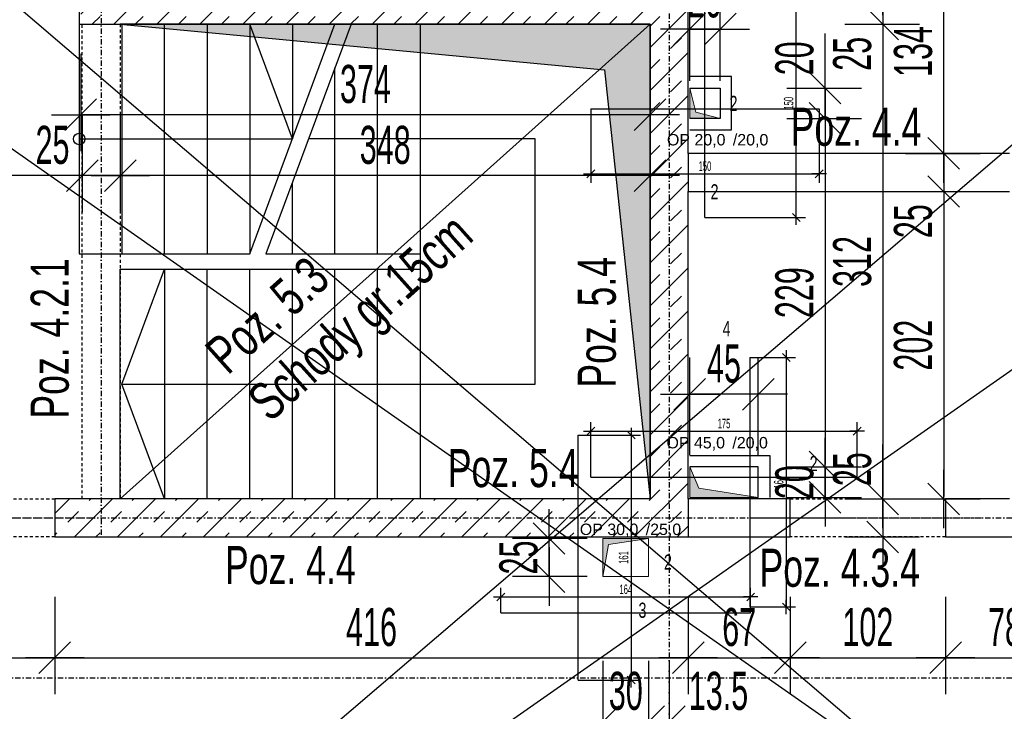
# Model space of a CAD drawing. Header units: millimetres. Extents: x -6373 to 10868, y -2819 to 2013.
# Tile 45 of 67: x 8128 to 8774, y -178 to 277. Entities that reach past the tile are written whole.
import ezdxf

# ---------------------------------------------------------------- set-up
doc = ezdxf.new("R2010")
doc.units = ezdxf.units.MM
doc.header["$LTSCALE"] = 10
doc.linetypes.add('MO', pattern=[0.7, 0.35, -0.17, 0.01, -0.17])
doc.linetypes.add('MP', pattern=[0.36, 0.2, -0.16])
for name, color, linetype in [('BA_szr', 1, 'Continuous'), ('BA_txs', 2, 'Continuous'), ('BA_wym', 1, 'Continuous'), ('BD_lpm', 1, 'MP'), ('BD_osm', 1, 'MO'), ('BD_wic', 1, 'Continuous'), ('BD_wig', 3, 'Continuous'), ('BZ_txs', 2, 'Continuous')]:
    doc.layers.add(name, color=color, linetype=linetype)
doc.layers.add('Nowe_A-Przebicia_Nr_pióra__1', color=7, linetype='Continuous', lineweight=13)
doc.layers.add('Nowe_A-Przebicia_Nr_pióra__102', color=7, linetype='Continuous', lineweight=5, true_color=0xcccccc)
doc.styles.add('BIKTS', font='bikromsw.shx', dxfattribs={"width": 0.8})
doc.styles.add('BIKWYM', font='bikromsw.shx', dxfattribs={"width": 0.6})
doc.styles.add('STYL_AUTOMATYCZNY_1', font='arial.ttf')
doc.dimstyles.new('BA_KR_100_cm', dxfattribs={"dimtxt": 25, "dimasz": 1.666667, "dimexe": 24, "dimexo": 0, "dimgap": 0, "dimtad": 0, "dimdec": 1, "dimrnd": 0.5, "dimzin": 9, "dimdsep": 46, "dimtxsty": 'BIKWYM', "dimblk": 'WYM-KR', "dimcen": 0, "dimdle": 20, "dimclrd": 256, "dimclre": 256, "dimclrt": 2, "dimadec": 0, "dimazin": 0, "dimtfac": 0.033333, "dimtdec": 1, "dimtmove": 0, "dimatfit": 3, "dimldrblk": 'WYM-KR', "dimfxl": 25, "dimfxlon": 1, "dimtvp": 0.8, "dimtolj": 1, "dimarcsym": 0})
doc.dimstyles.new('BA_KR_25_cm', dxfattribs={"dimscale": 0.25, "dimtxt": 25, "dimasz": 1.666667, "dimexe": 24, "dimexo": 0, "dimgap": 0, "dimtad": 0, "dimdec": 1, "dimrnd": 0.5, "dimzin": 9, "dimdsep": 46, "dimtxsty": 'BIKWYM', "dimblk": 'WYM-KR', "dimcen": 0, "dimdle": 20, "dimclrd": 256, "dimclre": 256, "dimclrt": 7, "dimadec": 0, "dimazin": 0, "dimtfac": 0.033333, "dimtdec": 1, "dimtmove": 0, "dimatfit": 3, "dimldrblk": 'WYM-KR', "dimfxl": 1, "dimtvp": 0.8, "dimtolj": 1, "dimarcsym": 0})

# ---------------------------------------------------------------- blocks, each defined once
blk = doc.blocks.new('WYM-KR')
at = {"color": 7, "linetype": 'ByBlock'}
blk.add_line((6.24, 6.24), (-6.24, -6.24), dxfattribs=at)
at = {"linetype": 'ByBlock'}
blk.add_line((11.52, 0), (-11.52, 0), dxfattribs=at)
blk = doc.blocks.new('*D408')
at = {"layer": 'BD_wic', "lineweight": -2}
for p, q in [((8502.83, 218.33), (8502.83, 169.65)), ((8652.83, 218.33), (8652.83, 169.65)), ((8503.25, 175.65), (8652.42, 175.65))]:
    blk.add_line(p, q, dxfattribs=at)
at = {"layer": 'Defpoints', "color": 0}
for p in [(8502.83, 218.33), (8652.83, 218.33), (8652.83, 175.65)]:
    blk.add_point(p, dxfattribs=at)
at = {"layer": 'BD_wic', "lineweight": -2, "xscale": 0.4166666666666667, "yscale": 0.4166666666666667, "zscale": 0.4166666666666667, "rotation": 180}
blk.add_blockref('WYM-KR', (8502.83, 175.65), dxfattribs=at)
at = {"layer": 'BD_wic', "lineweight": -2, "xscale": 0.4166666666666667, "yscale": 0.4166666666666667, "zscale": 0.4166666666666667}
blk.add_blockref('WYM-KR', (8652.83, 175.65), dxfattribs=at)
at = {"layer": 'BD_wic', "color": 7, "insert": (8577.83, 180.65), "char_height": 6.25, "attachment_point": 5, "style": 'BIKWYM'}
blk.add_mtext('\\A1;150', dxfattribs=at)
blk = doc.blocks.new('*D409')
at = {"layer": 'BD_wic', "lineweight": -2}
for p, q in [((8577.83, 297.02), (8643.81, 297.02)), ((8637.81, 147.43), (8637.81, 296.6)), ((8577.83, 147.02), (8643.81, 147.02))]:
    blk.add_line(p, q, dxfattribs=at)
at = {"layer": 'Defpoints', "color": 0}
for p in [(8577.83, 297.02), (8637.81, 297.02), (8577.83, 147.02)]:
    blk.add_point(p, dxfattribs=at)
at = {"layer": 'BD_wic', "lineweight": -2, "xscale": 0.4166666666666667, "yscale": 0.4166666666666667, "zscale": 0.4166666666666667}
for p, rotation in [((8637.81, 297.02), 90), ((8637.81, 147.02), 270)]:
    blk.add_blockref('WYM-KR', p, dxfattribs=dict(at, rotation=rotation))
at = {"layer": 'BD_wic', "color": 7, "insert": (8632.81, 222.02), "char_height": 6.25, "attachment_point": 5, "rotation": 90, "style": 'BIKWYM'}
blk.add_mtext('\\A1;150', dxfattribs=at)
blk = doc.blocks.new('*D410')
at = {"layer": 'BD_wic', "lineweight": -2}
for p, q in [((8494.63, 4.02), (8535.42, 4.02)), ((8529.42, 3.6), (8529.42, -156.57)), ((8494.63, -156.98), (8535.42, -156.98))]:
    blk.add_line(p, q, dxfattribs=at)
at = {"layer": 'Defpoints', "color": 0}
for p in [(8494.63, 4.02), (8494.63, -156.98), (8529.42, -156.98)]:
    blk.add_point(p, dxfattribs=at)
at = {"layer": 'BD_wic', "lineweight": -2, "xscale": 0.4166666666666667, "yscale": 0.4166666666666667, "zscale": 0.4166666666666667}
for p, rotation in [((8529.42, 4.02), 90), ((8529.42, -156.98), 270)]:
    blk.add_blockref('WYM-KR', p, dxfattribs=dict(at, rotation=rotation))
at = {"layer": 'BD_wic', "color": 7, "insert": (8524.42, -76.48), "char_height": 6.25, "attachment_point": 5, "rotation": 90, "style": 'BIKWYM'}
blk.add_mtext('\\A1;161', dxfattribs=at)
blk = doc.blocks.new('*D411')
at = {"layer": 'BD_wic', "lineweight": -2}
for p, q in [((8443.83, -112.81), (8443.83, -96.39)), ((8607.83, -112.81), (8607.83, -96.39)), ((8444.25, -102.39), (8607.42, -102.39))]:
    blk.add_line(p, q, dxfattribs=at)
at = {"layer": 'Defpoints', "color": 0}
for p in [(8607.83, -102.39), (8443.83, -112.81), (8607.83, -112.81)]:
    blk.add_point(p, dxfattribs=at)
at = {"layer": 'BD_wic', "lineweight": -2, "xscale": 0.4166666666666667, "yscale": 0.4166666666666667, "zscale": 0.4166666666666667, "rotation": 180}
blk.add_blockref('WYM-KR', (8443.83, -102.39), dxfattribs=at)
at = {"layer": 'BD_wic', "lineweight": -2, "xscale": 0.4166666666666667, "yscale": 0.4166666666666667, "zscale": 0.4166666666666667}
blk.add_blockref('WYM-KR', (8607.83, -102.39), dxfattribs=at)
at = {"layer": 'BD_wic', "color": 7, "insert": (8525.83, -97.39), "char_height": 6.25, "attachment_point": 5, "style": 'BIKWYM'}
blk.add_mtext('\\A1;164', dxfattribs=at)
blk = doc.blocks.new('*D412')
at = {"layer": 'BD_wic', "lineweight": -2}
for p, q in [((8607.22, 55.02), (8637.26, 55.02)), ((8631.26, 54.6), (8631.26, -108.57)), ((8607.22, -108.98), (8637.26, -108.98))]:
    blk.add_line(p, q, dxfattribs=at)
at = {"layer": 'Defpoints', "color": 0}
for p in [(8607.22, 55.02), (8607.22, -108.98), (8631.26, -108.98)]:
    blk.add_point(p, dxfattribs=at)
at = {"layer": 'BD_wic', "lineweight": -2, "xscale": 0.4166666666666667, "yscale": 0.4166666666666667, "zscale": 0.4166666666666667}
for p, rotation in [((8631.26, 55.02), 90), ((8631.26, -108.98), 270)]:
    blk.add_blockref('WYM-KR', p, dxfattribs=dict(at, rotation=rotation))
at = {"layer": 'BD_wic', "color": 7, "insert": (8626.26, -26.98), "char_height": 6.25, "attachment_point": 5, "rotation": 90, "style": 'BIKWYM'}
blk.add_mtext('\\A1;164', dxfattribs=at)
blk = doc.blocks.new('*D413')
at = {"layer": 'BD_wic', "lineweight": -2}
for p, q in [((8502.83, -23.64), (8502.83, 12.49)), ((8503.25, 6.49), (8677.42, 6.49)), ((8677.83, -23.64), (8677.83, 12.49))]:
    blk.add_line(p, q, dxfattribs=at)
at = {"layer": 'Defpoints', "color": 0}
for p in [(8677.83, 6.49), (8502.83, -23.64), (8677.83, -23.64)]:
    blk.add_point(p, dxfattribs=at)
at = {"layer": 'BD_wic', "lineweight": -2, "xscale": 0.4166666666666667, "yscale": 0.4166666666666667, "zscale": 0.4166666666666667, "rotation": 180}
blk.add_blockref('WYM-KR', (8502.83, 6.49), dxfattribs=at)
at = {"layer": 'BD_wic', "lineweight": -2, "xscale": 0.4166666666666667, "yscale": 0.4166666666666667, "zscale": 0.4166666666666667}
blk.add_blockref('WYM-KR', (8677.83, 6.49), dxfattribs=at)
at = {"layer": 'BD_wic', "color": 7, "insert": (8590.33, 11.49), "char_height": 6.25, "attachment_point": 5, "style": 'BIKWYM'}
blk.add_mtext('\\A1;175', dxfattribs=at)
blk = doc.blocks.new('*D535')
at = {"layer": 'BA_wym', "lineweight": -2}
for p, q in [((8167.83, 254.5), (8167.83, 190.5)), ((8541.83, 254.5), (8541.83, 190.5)), ((8540.17, 214.5), (8169.5, 214.5))]:
    blk.add_line(p, q, dxfattribs=at)
at = {"layer": 'Defpoints', "color": 0}
for p in [(8167.83, 274.02), (8541.83, 274.02), (8167.83, 214.5)]:
    blk.add_point(p, dxfattribs=at)
at = {"layer": 'BA_wym', "lineweight": -2, "xscale": 1.666666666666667, "yscale": 1.666666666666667, "zscale": 1.666666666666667, "rotation": 180}
blk.add_blockref('WYM-KR', (8167.83, 214.5), dxfattribs=at)
at = {"layer": 'BA_wym', "lineweight": -2, "xscale": 1.666666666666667, "yscale": 1.666666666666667, "zscale": 1.666666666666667}
blk.add_blockref('WYM-KR', (8541.83, 214.5), dxfattribs=at)
at = {"layer": 'BA_wym', "color": 2, "insert": (8354.83, 234.5), "char_height": 25, "attachment_point": 5, "style": 'BIKWYM'}
blk.add_mtext('\\A1;374', dxfattribs=at)
blk = doc.blocks.new('*D554')
at = {"layer": 'BA_wym', "lineweight": -2}
for p, q in [((7986.83, -102.29), (7986.83, -166.29)), ((8150.83, -102.29), (8150.83, -166.29)), ((7988.5, -142.29), (8149.17, -142.29))]:
    blk.add_line(p, q, dxfattribs=at)
at = {"layer": 'Defpoints', "color": 0}
for p in [(7986.83, -62.98), (8150.83, -62.98), (8150.83, -142.29)]:
    blk.add_point(p, dxfattribs=at)
at = {"layer": 'BA_wym', "lineweight": -2, "xscale": 1.666666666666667, "yscale": 1.666666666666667, "zscale": 1.666666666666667, "rotation": 180}
blk.add_blockref('WYM-KR', (7986.83, -142.29), dxfattribs=at)
at = {"layer": 'BA_wym', "lineweight": -2, "xscale": 1.666666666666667, "yscale": 1.666666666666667, "zscale": 1.666666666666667}
blk.add_blockref('WYM-KR', (8150.83, -142.29), dxfattribs=at)
at = {"layer": 'BA_wym', "color": 2, "insert": (8068.83, -122.29), "char_height": 25, "attachment_point": 5, "style": 'BIKWYM'}
blk.add_mtext('\\A1;164', dxfattribs=at)
blk = doc.blocks.new('*D555')
at = {"layer": 'BA_wym', "lineweight": -2}
for p, q in [((8150.83, -102.29), (8150.83, -166.29)), ((8566.83, -102.29), (8566.83, -166.29)), ((8152.5, -142.29), (8565.17, -142.29))]:
    blk.add_line(p, q, dxfattribs=at)
at = {"layer": 'Defpoints', "color": 0}
for p in [(8150.83, -62.98), (8566.83, -62.98), (8566.83, -142.29)]:
    blk.add_point(p, dxfattribs=at)
at = {"layer": 'BA_wym', "lineweight": -2, "xscale": 1.666666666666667, "yscale": 1.666666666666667, "zscale": 1.666666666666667, "rotation": 180}
blk.add_blockref('WYM-KR', (8150.83, -142.29), dxfattribs=at)
at = {"layer": 'BA_wym', "lineweight": -2, "xscale": 1.666666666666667, "yscale": 1.666666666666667, "zscale": 1.666666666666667}
blk.add_blockref('WYM-KR', (8566.83, -142.29), dxfattribs=at)
at = {"layer": 'BA_wym', "color": 2, "insert": (8358.83, -122.29), "char_height": 25, "attachment_point": 5, "style": 'BIKWYM'}
blk.add_mtext('\\A1;416', dxfattribs=at)
blk = doc.blocks.new('*D556')
at = {"layer": 'BA_wym', "lineweight": -2}
for p, q in [((8633.82, -102.29), (8633.82, -166.29)), ((8735.82, -102.29), (8735.82, -166.29)), ((8635.49, -142.29), (8734.16, -142.29))]:
    blk.add_line(p, q, dxfattribs=at)
at = {"layer": 'Defpoints', "color": 0}
for p in [(8633.82, -62.98), (8735.82, -62.98), (8735.82, -142.29)]:
    blk.add_point(p, dxfattribs=at)
at = {"layer": 'BA_wym', "lineweight": -2, "xscale": 1.666666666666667, "yscale": 1.666666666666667, "zscale": 1.666666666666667, "rotation": 180}
blk.add_blockref('WYM-KR', (8633.82, -142.29), dxfattribs=at)
at = {"layer": 'BA_wym', "lineweight": -2, "xscale": 1.666666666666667, "yscale": 1.666666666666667, "zscale": 1.666666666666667}
blk.add_blockref('WYM-KR', (8735.82, -142.29), dxfattribs=at)
at = {"layer": 'BA_wym', "color": 2, "insert": (8684.82, -122.29), "char_height": 25, "attachment_point": 5, "style": 'BIKWYM'}
blk.add_mtext('\\A1;102', dxfattribs=at)
blk = doc.blocks.new('*D557')
at = {"layer": 'BA_wym', "lineweight": -2}
for p, q in [((8735.82, -102.29), (8735.82, -166.29)), ((8813.83, -102.29), (8813.83, -166.29)), ((8737.49, -142.29), (8812.17, -142.29))]:
    blk.add_line(p, q, dxfattribs=at)
at = {"layer": 'Defpoints', "color": 0}
for p in [(8735.82, -62.98), (8813.83, -62.98), (8813.83, -142.29)]:
    blk.add_point(p, dxfattribs=at)
at = {"layer": 'BA_wym', "lineweight": -2, "xscale": 1.666666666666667, "yscale": 1.666666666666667, "zscale": 1.666666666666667, "rotation": 180}
blk.add_blockref('WYM-KR', (8735.82, -142.29), dxfattribs=at)
at = {"layer": 'BA_wym', "lineweight": -2, "xscale": 1.666666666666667, "yscale": 1.666666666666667, "zscale": 1.666666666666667}
blk.add_blockref('WYM-KR', (8813.83, -142.29), dxfattribs=at)
at = {"layer": 'BA_wym', "color": 2, "insert": (8774.83, -122.29), "char_height": 25, "attachment_point": 5, "style": 'BIKWYM'}
blk.add_mtext('\\A1;78', dxfattribs=at)
blk = doc.blocks.new('*D577')
at = {"layer": 'BA_wym', "lineweight": -2}
for p, q in [((8669.62, 299.02), (8718.62, 299.02)), ((8694.62, 300.68), (8694.62, 302.35)), ((8694.62, 299.02), (8694.62, 274.02)), ((8669.62, 274.02), (8718.62, 274.02)), ((8694.62, 272.35), (8694.62, 238.3))]:
    blk.add_line(p, q, dxfattribs=at)
at = {"layer": 'Defpoints', "color": 0}
for p in [(8541.83, 299.02), (8541.83, 274.02), (8694.62, 274.02)]:
    blk.add_point(p, dxfattribs=at)
at = {"layer": 'BA_wym', "lineweight": -2, "xscale": 1.666666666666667, "yscale": 1.666666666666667, "zscale": 1.666666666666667}
for p, rotation in [((8694.62, 299.02), 270), ((8694.62, 274.02), 90)]:
    blk.add_blockref('WYM-KR', p, dxfattribs=dict(at, rotation=rotation))
at = {"layer": 'BA_wym', "color": 2, "insert": (8674.62, 254.49), "char_height": 25, "attachment_point": 5, "rotation": 90, "style": 'BIKWYM'}
blk.add_mtext('\\A1;25', dxfattribs=at)
blk = doc.blocks.new('*D578')
at = {"layer": 'BA_wym', "lineweight": -2}
for p, q in [((8669.62, 274.02), (8718.62, 274.02)), ((8694.62, 272.35), (8694.62, -36.32)), ((8669.62, -37.98), (8718.62, -37.98))]:
    blk.add_line(p, q, dxfattribs=at)
at = {"layer": 'Defpoints', "color": 0}
for p in [(8541.83, 274.02), (8566.83, -37.98), (8694.62, -37.98)]:
    blk.add_point(p, dxfattribs=at)
at = {"layer": 'BA_wym', "lineweight": -2, "xscale": 1.666666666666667, "yscale": 1.666666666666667, "zscale": 1.666666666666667}
for p, rotation in [((8694.62, 274.02), 90), ((8694.62, -37.98), 270)]:
    blk.add_blockref('WYM-KR', p, dxfattribs=dict(at, rotation=rotation))
at = {"layer": 'BA_wym', "color": 2, "insert": (8674.62, 118.02), "char_height": 25, "attachment_point": 5, "rotation": 90, "style": 'BIKWYM'}
blk.add_mtext('\\A1;312', dxfattribs=at)
blk = doc.blocks.new('*D579')
at = {"layer": 'BA_wym', "lineweight": -2}
for p, q in [((8694.62, -36.32), (8694.62, -2.27)), ((8669.62, -37.98), (8718.62, -37.98)), ((8694.62, -37.98), (8694.62, -62.98)), ((8669.62, -62.98), (8718.62, -62.98)), ((8694.62, -64.65), (8694.62, -66.32))]:
    blk.add_line(p, q, dxfattribs=at)
at = {"layer": 'Defpoints', "color": 0}
for p in [(8654.62, -37.98), (8654.62, -62.98), (8694.62, -62.98)]:
    blk.add_point(p, dxfattribs=at)
at = {"layer": 'BA_wym', "lineweight": -2, "xscale": 1.666666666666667, "yscale": 1.666666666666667, "zscale": 1.666666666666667}
for p, rotation in [((8694.62, -37.98), 270), ((8694.62, -62.98), 90)]:
    blk.add_blockref('WYM-KR', p, dxfattribs=dict(at, rotation=rotation))
at = {"layer": 'BA_wym', "color": 2, "insert": (8674.62, -18.46), "char_height": 25, "attachment_point": 5, "rotation": 90, "style": 'BIKWYM'}
blk.add_mtext('\\A1;25', dxfattribs=at)
blk = doc.blocks.new('*D598')
at = {"layer": 'BA_wym', "lineweight": -2}
for p, q in [((8500.44, -63.98), (8451.44, -63.98)), ((8475.44, -62.32), (8475.44, -60.65)), ((8475.44, -88.98), (8475.44, -63.98)), ((8500.44, -88.98), (8451.44, -88.98)), ((8475.44, -90.65), (8475.44, -92.32))]:
    blk.add_line(p, q, dxfattribs=at)
at = {"layer": 'Defpoints', "color": 0}
for p in [(8475.44, -63.98), (8510.83, -63.98), (8510.83, -88.98)]:
    blk.add_point(p, dxfattribs=at)
at = {"layer": 'BA_wym', "lineweight": -2, "xscale": 1.666666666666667, "yscale": 1.666666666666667, "zscale": 1.666666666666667}
for p, rotation in [((8475.44, -63.98), 270), ((8475.44, -88.98), 90)]:
    blk.add_blockref('WYM-KR', p, dxfattribs=dict(at, rotation=rotation))
at = {"layer": 'BA_wym', "color": 2, "insert": (8455.44, -76.48), "char_height": 25, "attachment_point": 5, "rotation": 90, "style": 'BIKWYM'}
blk.add_mtext('\\A1;25', dxfattribs=at)
blk = doc.blocks.new('*D599')
at = {"layer": 'BA_wym', "lineweight": -2}
for p, q in [((8510.83, -144.26), (8510.83, -208.26)), ((8540.83, -144.26), (8540.83, -208.26)), ((8509.17, -184.26), (8507.5, -184.26)), ((8540.83, -184.26), (8510.83, -184.26)), ((8542.5, -184.26), (8544.17, -184.26))]:
    blk.add_line(p, q, dxfattribs=at)
at = {"layer": 'Defpoints', "color": 0}
for p in [(8510.83, -88.98), (8540.83, -88.98), (8510.83, -184.26)]:
    blk.add_point(p, dxfattribs=at)
at = {"layer": 'BA_wym', "lineweight": -2, "xscale": 1.666666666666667, "yscale": 1.666666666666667, "zscale": 1.666666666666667}
blk.add_blockref('WYM-KR', (8510.83, -184.26), dxfattribs=at)
at = {"layer": 'BA_wym', "lineweight": -2, "xscale": 1.666666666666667, "yscale": 1.666666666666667, "zscale": 1.666666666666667, "rotation": 180}
blk.add_blockref('WYM-KR', (8540.83, -184.26), dxfattribs=at)
at = {"layer": 'BA_wym', "color": 2, "insert": (8525.83, -164.26), "char_height": 25, "attachment_point": 5, "style": 'BIKWYM'}
blk.add_mtext('\\A1;30', dxfattribs=at)
blk = doc.blocks.new('*D600')
at = {"layer": 'BA_wym', "lineweight": -2}
for p, q in [((8540.83, -144.26), (8540.83, -208.26)), ((8554.33, -144.26), (8554.33, -208.26)), ((8539.17, -184.26), (8537.5, -184.26)), ((8540.83, -184.26), (8554.33, -184.26)), ((8556, -184.26), (8615.76, -184.26))]:
    blk.add_line(p, q, dxfattribs=at)
at = {"layer": 'Defpoints', "color": 0}
for p in [(8554.33, -50.48), (8540.83, -88.98), (8554.33, -184.26)]:
    blk.add_point(p, dxfattribs=at)
at = {"layer": 'BA_wym', "lineweight": -2, "xscale": 1.666666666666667, "yscale": 1.666666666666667, "zscale": 1.666666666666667}
blk.add_blockref('WYM-KR', (8540.83, -184.26), dxfattribs=at)
at = {"layer": 'BA_wym', "lineweight": -2, "xscale": 1.666666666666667, "yscale": 1.666666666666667, "zscale": 1.666666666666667, "rotation": 180}
blk.add_blockref('WYM-KR', (8554.33, -184.26), dxfattribs=at)
at = {"layer": 'BA_wym', "color": 2, "insert": (8586.71, -164.26), "char_height": 25, "attachment_point": 5, "style": 'BIKWYM'}
blk.add_mtext('\\A1;13.5', dxfattribs=at)
blk = doc.blocks.new('*D601')
at = {"layer": 'BA_wym', "lineweight": -2}
for p, q in [((8567.83, -9.15), (8567.83, 54.85)), ((8612.83, -9.15), (8612.83, 54.85)), ((8611.17, 30.85), (8569.5, 30.85))]:
    blk.add_line(p, q, dxfattribs=at)
at = {"layer": 'Defpoints', "color": 0}
for p in [(8567.83, 30.85), (8567.83, -16.98), (8612.83, -16.98)]:
    blk.add_point(p, dxfattribs=at)
at = {"layer": 'BA_wym', "lineweight": -2, "xscale": 1.666666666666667, "yscale": 1.666666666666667, "zscale": 1.666666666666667, "rotation": 180}
blk.add_blockref('WYM-KR', (8567.83, 30.85), dxfattribs=at)
at = {"layer": 'BA_wym', "lineweight": -2, "xscale": 1.666666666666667, "yscale": 1.666666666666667, "zscale": 1.666666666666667}
blk.add_blockref('WYM-KR', (8612.83, 30.85), dxfattribs=at)
at = {"layer": 'BA_wym', "color": 2, "insert": (8590.33, 50.85), "char_height": 25, "attachment_point": 5, "style": 'BIKWYM'}
blk.add_mtext('\\A1;45', dxfattribs=at)
blk = doc.blocks.new('*D602')
at = {"layer": 'BA_wym', "lineweight": -2}
for p, q in [((8631.7, -16.98), (8680.7, -16.98)), ((8656.7, -15.32), (8656.7, -13.65)), ((8656.7, -16.98), (8656.7, -36.98)), ((8631.7, -36.98), (8680.7, -36.98)), ((8656.7, -38.65), (8656.7, -40.32))]:
    blk.add_line(p, q, dxfattribs=at)
at = {"layer": 'Defpoints', "color": 0}
for p in [(8572.83, -16.98), (8572.83, -36.98), (8656.7, -36.98)]:
    blk.add_point(p, dxfattribs=at)
at = {"layer": 'BA_wym', "lineweight": -2, "xscale": 1.666666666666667, "yscale": 1.666666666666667, "zscale": 1.666666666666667}
for p, rotation in [((8656.7, -16.98), 270), ((8656.7, -36.98), 90)]:
    blk.add_blockref('WYM-KR', p, dxfattribs=dict(at, rotation=rotation))
at = {"layer": 'BA_wym', "color": 2, "insert": (8636.7, -26.98), "char_height": 25, "attachment_point": 5, "rotation": 90, "style": 'BIKWYM'}
blk.add_mtext('\\A1;20', dxfattribs=at)
blk = doc.blocks.new('*D628')
at = {"layer": 'BA_wym', "lineweight": -2}
for p, q in [((8631.7, 212.02), (8680.7, 212.02)), ((8656.7, 210.35), (8656.7, -15.32)), ((8631.7, -16.98), (8680.7, -16.98))]:
    blk.add_line(p, q, dxfattribs=at)
at = {"layer": 'Defpoints', "color": 0}
for p in [(8587.83, 212.02), (8572.83, -16.98), (8656.7, -16.98)]:
    blk.add_point(p, dxfattribs=at)
at = {"layer": 'BA_wym', "lineweight": -2, "xscale": 1.666666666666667, "yscale": 1.666666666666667, "zscale": 1.666666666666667}
for p, rotation in [((8656.7, 212.02), 90), ((8656.7, -16.98), 270)]:
    blk.add_blockref('WYM-KR', p, dxfattribs=dict(at, rotation=rotation))
at = {"layer": 'BA_wym', "color": 2, "insert": (8636.7, 97.52), "char_height": 25, "attachment_point": 5, "rotation": 90, "style": 'BIKWYM'}
blk.add_mtext('\\A1;229', dxfattribs=at)
blk = doc.blocks.new('*D629')
at = {"layer": 'BA_wym', "lineweight": -2}
for p, q in [((8656.7, 233.68), (8656.7, 267.73)), ((8631.7, 232.02), (8680.7, 232.02)), ((8656.7, 212.02), (8656.7, 232.02)), ((8631.7, 212.02), (8680.7, 212.02)), ((8656.7, 210.35), (8656.7, 208.68))]:
    blk.add_line(p, q, dxfattribs=at)
at = {"layer": 'Defpoints', "color": 0}
for p in [(8587.83, 232.02), (8656.7, 232.02), (8587.83, 212.02)]:
    blk.add_point(p, dxfattribs=at)
at = {"layer": 'BA_wym', "lineweight": -2, "xscale": 1.666666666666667, "yscale": 1.666666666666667, "zscale": 1.666666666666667}
for p, rotation in [((8656.7, 232.02), 270), ((8656.7, 212.02), 90)]:
    blk.add_blockref('WYM-KR', p, dxfattribs=dict(at, rotation=rotation))
at = {"layer": 'BA_wym', "color": 2, "insert": (8636.7, 251.54), "char_height": 25, "attachment_point": 5, "rotation": 90, "style": 'BIKWYM'}
blk.add_mtext('\\A1;20', dxfattribs=at)
blk = doc.blocks.new('*D630')
at = {"layer": 'BA_wym', "lineweight": -2}
for p, q in [((8567.83, 236.82), (8567.83, 294.73)), ((8587.83, 236.82), (8587.83, 294.73)), ((8566.17, 270.73), (8564.5, 270.73)), ((8567.83, 270.73), (8587.83, 270.73)), ((8589.5, 270.73), (8591.17, 270.73))]:
    blk.add_line(p, q, dxfattribs=at)
at = {"layer": 'Defpoints', "color": 0}
for p in [(8587.83, 270.73), (8567.83, 236.82), (8587.83, 236.82)]:
    blk.add_point(p, dxfattribs=at)
at = {"layer": 'BA_wym', "lineweight": -2, "xscale": 1.666666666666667, "yscale": 1.666666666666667, "zscale": 1.666666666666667}
blk.add_blockref('WYM-KR', (8567.83, 270.73), dxfattribs=at)
at = {"layer": 'BA_wym', "lineweight": -2, "xscale": 1.666666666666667, "yscale": 1.666666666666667, "zscale": 1.666666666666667, "rotation": 180}
blk.add_blockref('WYM-KR', (8587.83, 270.73), dxfattribs=at)
at = {"layer": 'BA_wym', "color": 2, "insert": (8577.83, 290.73), "char_height": 25, "attachment_point": 5, "style": 'BIKWYM'}
blk.add_mtext('\\A1;20', dxfattribs=at)
blk = doc.blocks.new('*D641')
at = {"layer": 'BA_wym', "lineweight": -2}
for p, q in [((7080.83, -1559.44), (7080.83, -1623.44)), ((10027.83, -1559.44), (10027.83, -1623.44)), ((7082.5, -1599.44), (10026.17, -1599.44))]:
    blk.add_line(p, q, dxfattribs=at)
at = {"layer": 'Defpoints', "color": 0}
for p in [(7080.83, -95.48), (10027.83, -95.48), (10027.83, -1599.44)]:
    blk.add_point(p, dxfattribs=at)
at = {"layer": 'BA_wym', "lineweight": -2, "xscale": 1.666666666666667, "yscale": 1.666666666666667, "zscale": 1.666666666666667, "rotation": 180}
blk.add_blockref('WYM-KR', (7080.83, -1599.44), dxfattribs=at)
at = {"layer": 'BA_wym', "lineweight": -2, "xscale": 1.666666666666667, "yscale": 1.666666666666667, "zscale": 1.666666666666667}
blk.add_blockref('WYM-KR', (10027.83, -1599.44), dxfattribs=at)
at = {"layer": 'BA_wym', "color": 2, "insert": (8554.33, -1579.44), "char_height": 25, "attachment_point": 5, "style": 'BIKWYM'}
blk.add_mtext('\\A1;2947', dxfattribs=at)
blk = doc.blocks.new('*D645')
at = {"layer": 'BA_wym', "lineweight": -2}
for p, q in [((8566.83, -102.29), (8566.83, -166.29)), ((8633.82, -102.29), (8633.82, -166.29)), ((8568.5, -142.29), (8632.16, -142.29))]:
    blk.add_line(p, q, dxfattribs=at)
at = {"layer": 'Defpoints', "color": 0}
for p in [(8566.83, -62.98), (8633.82, -62.98), (8633.82, -142.29)]:
    blk.add_point(p, dxfattribs=at)
at = {"layer": 'BA_wym', "lineweight": -2, "xscale": 1.666666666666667, "yscale": 1.666666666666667, "zscale": 1.666666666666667, "rotation": 180}
blk.add_blockref('WYM-KR', (8566.83, -142.29), dxfattribs=at)
at = {"layer": 'BA_wym', "lineweight": -2, "xscale": 1.666666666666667, "yscale": 1.666666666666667, "zscale": 1.666666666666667}
blk.add_blockref('WYM-KR', (8633.82, -142.29), dxfattribs=at)
at = {"layer": 'BA_wym', "color": 2, "insert": (8600.33, -122.29), "char_height": 25, "attachment_point": 5, "style": 'BIKWYM'}
blk.add_mtext('\\A1;67', dxfattribs=at)
blk = doc.blocks.new('*D646')
at = {"layer": 'BA_wym', "lineweight": -2}
for p, q in [((8193.83, 214.5), (8193.83, 150.5)), ((8541.83, 214.5), (8541.83, 150.5)), ((8540.17, 174.5), (8195.5, 174.5))]:
    blk.add_line(p, q, dxfattribs=at)
at = {"layer": 'Defpoints', "color": 0}
for p in [(8193.83, 234.02), (8541.83, 234.02), (8193.83, 174.5)]:
    blk.add_point(p, dxfattribs=at)
at = {"layer": 'BA_wym', "lineweight": -2, "xscale": 1.666666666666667, "yscale": 1.666666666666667, "zscale": 1.666666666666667, "rotation": 180}
blk.add_blockref('WYM-KR', (8193.83, 174.5), dxfattribs=at)
at = {"layer": 'BA_wym', "lineweight": -2, "xscale": 1.666666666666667, "yscale": 1.666666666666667, "zscale": 1.666666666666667}
blk.add_blockref('WYM-KR', (8541.83, 174.5), dxfattribs=at)
at = {"layer": 'BA_wym', "color": 2, "insert": (8367.83, 194.5), "char_height": 25, "attachment_point": 5, "style": 'BIKWYM'}
blk.add_mtext('\\A1;348', dxfattribs=at)
blk = doc.blocks.new('*D647')
at = {"layer": 'BA_wym', "lineweight": -2}
for p, q in [((8168.83, 214.5), (8168.83, 150.5)), ((8193.83, 214.5), (8193.83, 150.5)), ((8167.17, 174.5), (8133.12, 174.5)), ((8193.83, 174.5), (8168.83, 174.5)), ((8195.5, 174.5), (8197.17, 174.5))]:
    blk.add_line(p, q, dxfattribs=at)
at = {"layer": 'Defpoints', "color": 0}
for p in [(8168.83, 274.02), (8193.83, 274.02), (8168.83, 174.5)]:
    blk.add_point(p, dxfattribs=at)
at = {"layer": 'BA_wym', "lineweight": -2, "xscale": 1.666666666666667, "yscale": 1.666666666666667, "zscale": 1.666666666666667}
blk.add_blockref('WYM-KR', (8168.83, 174.5), dxfattribs=at)
at = {"layer": 'BA_wym', "lineweight": -2, "xscale": 1.666666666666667, "yscale": 1.666666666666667, "zscale": 1.666666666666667, "rotation": 180}
blk.add_blockref('WYM-KR', (8193.83, 174.5), dxfattribs=at)
at = {"layer": 'BA_wym', "color": 2, "insert": (8149.31, 194.5), "char_height": 25, "attachment_point": 5, "style": 'BIKWYM'}
blk.add_mtext('\\A1;25', dxfattribs=at)
blk = doc.blocks.new('*D648')
at = {"layer": 'BA_wym', "lineweight": -2}
for p, q in [((7966.83, 214.5), (7966.83, 150.5)), ((8168.83, 214.5), (8168.83, 150.5)), ((8167.17, 174.5), (7968.5, 174.5))]:
    blk.add_line(p, q, dxfattribs=at)
at = {"layer": 'Defpoints', "color": 0}
for p in [(8168.83, 274.02), (7966.83, 257.04), (7966.83, 174.5)]:
    blk.add_point(p, dxfattribs=at)
at = {"layer": 'BA_wym', "lineweight": -2, "xscale": 1.666666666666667, "yscale": 1.666666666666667, "zscale": 1.666666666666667, "rotation": 180}
blk.add_blockref('WYM-KR', (7966.83, 174.5), dxfattribs=at)
at = {"layer": 'BA_wym', "lineweight": -2, "xscale": 1.666666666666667, "yscale": 1.666666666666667, "zscale": 1.666666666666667}
blk.add_blockref('WYM-KR', (8168.83, 174.5), dxfattribs=at)
at = {"layer": 'BA_wym', "color": 2, "insert": (8067.83, 194.5), "char_height": 25, "attachment_point": 5, "style": 'BIKWYM'}
blk.add_mtext('\\A1;202', dxfattribs=at)
blk = doc.blocks.new('*D735')
at = {"layer": 'BA_wym', "lineweight": -2}
for p, q in [((8709.62, 164.02), (8758.62, 164.02)), ((8734.62, 162.35), (8734.62, -36.32)), ((8709.62, -37.98), (8758.62, -37.98))]:
    blk.add_line(p, q, dxfattribs=at)
at = {"layer": 'Defpoints', "color": 0}
for p in [(8694.62, 164.02), (8694.62, -37.98), (8734.62, -37.98)]:
    blk.add_point(p, dxfattribs=at)
at = {"layer": 'BA_wym', "lineweight": -2, "xscale": 1.666666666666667, "yscale": 1.666666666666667, "zscale": 1.666666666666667}
for p, rotation in [((8734.62, 164.02), 90), ((8734.62, -37.98), 270)]:
    blk.add_blockref('WYM-KR', p, dxfattribs=dict(at, rotation=rotation))
at = {"layer": 'BA_wym', "color": 2, "insert": (8714.62, 63.02), "char_height": 25, "attachment_point": 5, "rotation": 90, "style": 'BIKWYM'}
blk.add_mtext('\\A1;202', dxfattribs=at)
blk = doc.blocks.new('*D736')
at = {"layer": 'BA_wym', "lineweight": -2}
for p, q in [((8709.62, 189.02), (8758.62, 189.02)), ((8734.62, 190.69), (8734.62, 192.35)), ((8734.62, 189.02), (8734.62, 164.02)), ((8709.62, 164.02), (8758.62, 164.02)), ((8734.62, 162.35), (8734.62, 128.3))]:
    blk.add_line(p, q, dxfattribs=at)
at = {"layer": 'Defpoints', "color": 0}
for p in [(8694.62, 189.02), (8694.62, 164.02), (8734.62, 164.02)]:
    blk.add_point(p, dxfattribs=at)
at = {"layer": 'BA_wym', "lineweight": -2, "xscale": 1.666666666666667, "yscale": 1.666666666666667, "zscale": 1.666666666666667}
for p, rotation in [((8734.62, 189.02), 270), ((8734.62, 164.02), 90)]:
    blk.add_blockref('WYM-KR', p, dxfattribs=dict(at, rotation=rotation))
at = {"layer": 'BA_wym', "color": 2, "insert": (8714.62, 144.5), "char_height": 25, "attachment_point": 5, "rotation": 90, "style": 'BIKWYM'}
blk.add_mtext('\\A1;25', dxfattribs=at)
blk = doc.blocks.new('*D737')
at = {"layer": 'BA_wym', "lineweight": -2}
for p, q in [((8709.62, 323.02), (8758.62, 323.02)), ((8734.62, 190.69), (8734.62, 321.35)), ((8709.62, 189.02), (8758.62, 189.02))]:
    blk.add_line(p, q, dxfattribs=at)
at = {"layer": 'Defpoints', "color": 0}
for p in [(8694.62, 323.02), (8734.62, 323.02), (8694.62, 189.02)]:
    blk.add_point(p, dxfattribs=at)
at = {"layer": 'BA_wym', "lineweight": -2, "xscale": 1.666666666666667, "yscale": 1.666666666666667, "zscale": 1.666666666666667}
for p, rotation in [((8734.62, 323.02), 90), ((8734.62, 189.02), 270)]:
    blk.add_blockref('WYM-KR', p, dxfattribs=dict(at, rotation=rotation))
at = {"layer": 'BA_wym', "color": 2, "insert": (8714.62, 256.02), "char_height": 25, "attachment_point": 5, "rotation": 90, "style": 'BIKWYM'}
blk.add_mtext('\\A1;134', dxfattribs=at)

msp = doc.modelspace()

# ---------------------------------------------------------------- hatches: boundary and pattern name
at = {"layer": 'BA_szr'}
h = msp.add_hatch(dxfattribs=at)
h.set_pattern_fill('BIK_ZELBET', color=256, scale=100, angle=45, pattern_type=2)
h.set_pattern_definition([(45, (1802.386, -2549.331), (-14.142136, 14.142136), []), (45, (1795.315, -2542.26), (-14.142136, 14.142136), [10, -10])])
h.paths.add_polyline_path([(8150.83, 473.02), (8266.83, 473.02), (8266.83, 464.02), (8291.83, 464.02), (8291.83, 473.02), (8541.83, 473.02), (8541.83, 299.02), (8291.83, 299.02), (8291.83, 346.02), (8266.83, 346.02), (8266.79, 299.02), (8167.83, 299.02), (8167.83, 274.02), (8541.83, 274.02), (8541.83, -37.98), (8150.83, -37.98), (8150.83, -62.98), (8566.83, -62.98), (8566.83, -37.98), (8566.83, 498.02), (8541.83, 498.02), (8150.83, 498.02)])
at = {"layer": 'BD_wic'}
h = msp.add_hatch(color=9, dxfattribs=at)
h.dxf.hatch_style = 1
h.paths.add_polyline_path([(8193.83, 274.02), (8511.83, 244.02), (8541.83, -37.98), (8541.83, 274.02)])
at = {"layer": 'Nowe_A-Przebicia_Nr_pióra__102', "linetype": 'Continuous', "lineweight": 5, "true_color": 0xcccccc}
for points in [[(8587.83, 212.02), (8567.83, 212.02), (8567.83, 232.02), (8571.87, 216.06)], [(8612.83, -36.98), (8567.83, -36.98), (8567.83, -16.98), (8573.89, -30.92)], [(8540.83, -63.98), (8510.83, -63.98), (8510.83, -88.98), (8514.5, -67.98)]]:
    msp.add_hatch(color=254, dxfattribs=at).paths.add_polyline_path(points)

# ---------------------------------------------------------------- linework, layer by layer
at = {"layer": 'BD_lpm'}
msp.add_lwpolyline([(8193.83, 274.02), (8193.83, -37.98), (8168.83, -37.98), (8168.83, 274.02), (8193.83, 274.02)], dxfattribs=at)
for points in [[(8150.83, -62.98), (7986.83, -62.98), (7986.83, -37.98), (8150.83, -37.98)], [(8735.82, -62.98), (8633.82, -62.98), (8633.82, -37.98), (8735.82, -37.98)]]:
    msp.add_lwpolyline(points, close=True, dxfattribs=at)
at = {"layer": 'BD_osm', "color": 5}
for p, q in [((8181.33, 299.02), (8181.33, -62.98)), ((7961.83, -50.48), (8175.83, -50.48)), ((8608.82, -50.48), (8760.82, -50.48))]:
    msp.add_line(p, q, dxfattribs=at)
at = {"layer": 'BD_osm'}
for points in [[(8554.33, 1513.02), (8554.33, -1699.44)], [(6640.83, -50.48), (10467.83, -50.48)], [(6640.83, -155.48), (10467.83, -155.48)]]:
    msp.add_lwpolyline(points, dxfattribs=at)
at = {"layer": 'BD_wic', "color": 5}
for p, q in [((6144.22, -2060.46), (10867.69, 1981.8)), ((10867.69, -2060.46), (6144.22, 1981.8)), ((8577.83, 147.02), (8577.83, 297.02)), ((8502.83, 218.33), (8652.83, 218.33)), ((8607.22, 55.02), (8607.22, -108.98)), ((8494.63, -156.98), (8494.63, 4.02)), ((8502.83, -23.64), (8677.83, -23.64)), ((8443.83, -112.81), (8607.83, -112.81))]:
    msp.add_line(p, q, dxfattribs=at)
at = {"layer": 'BD_wic'}
for points in [[(7251.83, -1022.98), (9856.83, 802.02)], [(9856.83, -1022.98), (7251.83, 802.02)], [(8166.83, 274.02), (8166.83, 123.02), (8278.83, 123.02), (8334.83, 274.02)], [(8166.83, 198.52), (8306.83, 198.52), (8278.83, 274.02), (8278.83, 123.02)], [(8193.83, 274.02), (8511.83, 244.02), (8541.83, -37.98), (8541.83, 274.02), (8193.83, 274.02)], [(8193.83, -37.98), (8541.83, 274.02)], [(8194.83, 274.02), (8194.83, 123.02)], [(8222.83, 123.02), (8222.83, 274.02)], [(8250.83, 274.02), (8250.83, 123.02)], [(8345.5, 274.02), (8289.5, 123.02), (8390.83, 123.02)], [(8306.83, 274.02), (8306.83, 198.52)], [(8362.83, 123.02), (8362.83, 274.02)], [(8390.83, 274.02), (8390.83, -37.98)], [(8334.83, 123.02), (8334.83, 245.26)], [(8567.83, 204.52), (8595.33, 204.52), (8595.33, 239.52), (8567.83, 239.52)], [(8567.83, 232.02), (8587.83, 232.02), (8587.83, 212.02), (8567.83, 212.02)], [(8194.83, 37.52), (8222.83, 113.02), (8222.83, -37.98), (8194.83, 37.52), (8466.33, 37.52), (8466.33, 198.52), (8317.5, 198.52)], [(8306.83, 123.02), (8306.83, 169.76)], [(8193.83, -37.98), (8193.83, 113.02), (8390.83, 113.02)], [(8250.83, -37.98), (8250.83, 113.02)], [(8278.83, -37.98), (8278.83, 113.02)], [(8306.83, -37.98), (8306.83, 113.02)], [(8334.83, -37.98), (8334.83, 113.02)], [(8362.83, -37.98), (8362.83, 113.02)], [(8567.83, -9.48), (8620.33, -9.48), (8620.33, -36.98)], [(8612.83, -36.98), (8612.83, -16.98), (8567.83, -16.98)]]:
    msp.add_lwpolyline(points, dxfattribs=at)
msp.add_circle((8166.83, 198.52), 3.75, dxfattribs=at)
at = {"layer": 'BD_wig'}
for points in [[(8777.83, 189.02), (8566.83, 189.02), (8566.83, 323.02), (8777.83, 323.02)], [(8166.83, 299.02), (8166.83, 274.02), (8541.83, 274.02), (8541.83, -37.98), (8150.83, -37.98), (8150.83, -62.98), (8633.82, -62.98), (8633.82, -37.98), (8566.83, -37.98), (8566.83, 164.02), (8777.83, 164.02)], [(8566.83, 189.02), (8566.83, 164.02)], [(8566.83, -37.98), (8566.83, -62.98)], [(8777.83, -37.98), (8735.82, -37.98), (8735.82, -62.98), (8813.83, -62.98)]]:
    msp.add_lwpolyline(points, dxfattribs=at)
at = {"layer": 'Nowe_A-Przebicia_Nr_pióra__1', "color": 7, "linetype": 'Continuous', "lineweight": 13}
for p, q in [((8571.87, 216.06), (8567.83, 232.02)), ((8567.83, 232.02), (8587.83, 232.02)), ((8567.83, 212.02), (8567.83, 232.02)), ((8587.83, 232.02), (8587.83, 212.02)), ((8587.83, 212.02), (8571.87, 216.06)), ((8587.83, 212.02), (8567.83, 212.02)), ((8573.89, -30.92), (8567.83, -16.98)), ((8567.83, -16.98), (8612.83, -16.98)), ((8567.83, -36.98), (8567.83, -16.98)), ((8612.83, -16.98), (8612.83, -36.98)), ((8612.83, -36.98), (8573.89, -30.92)), ((8612.83, -36.98), (8567.83, -36.98))]:
    msp.add_line(p, q, dxfattribs=at)
msp.add_lwpolyline([(8540.83, -63.98), (8514.5, -67.98), (8510.83, -88.98)], dxfattribs=at)
msp.add_lwpolyline([(8510.83, -88.98), (8540.83, -88.98), (8540.83, -63.98), (8510.83, -63.98)], close=True, dxfattribs=at)

# ---------------------------------------------------------------- texts
at = {"layer": 'BA_txs', "style": 'BIKTS', "width": 0.7}
for s, p in [('Poz. 4.4', (8634.11, 194.05)), ('Poz. 5.4', (8408.93, -30.22)), ('Poz. 4.4', (8262.58, -93.93)), ('Poz. 4.3.4', (8613.64, -95.71))]:
    msp.add_text(s, height=25, dxfattribs=at).set_placement(p)
for s, p in [('Poz. 4.2.1', (8159.97, 14.76)), ('Poz. 5.4', (8519.25, 35.13))]:
    msp.add_text(s, height=25, rotation=90, dxfattribs=at).set_placement(p)
at = {"layer": 'BZ_txs', "color": 3, "char_height": 10, "width": 452.0462, "attachment_point": 1, "style": 'BIKTS'}
for s, insert in [('{\\W0.7;2}', (8593.97, 226.89)), ('{\\W0.7;2}', (8581.51, 168.81)), ('{\\W0.7;4}', (8589.41, 78.92)), ('{\\W0.7;2}', (8646.57, -9.73)), ('{\\W0.7;2}', (8550.88, -74.54)), ('{\\W0.7;3}', (8534.18, -106.1))]:
    msp.add_mtext(s, dxfattribs=dict(at, insert=insert))
at = {"layer": 'BZ_txs', "insert": (8247.68, 61.49), "char_height": 25, "width": 777.0831, "attachment_point": 1, "rotation": 41.87787, "style": 'BIKTS'}
msp.add_mtext('{\\W0.75;Poz. 5.3\\P\\A1;Schody gr.15cm}', dxfattribs=at)
at = {"layer": 'Nowe_A-Przebicia_Nr_pióra__1', "color": 7, "lineweight": 13, "style": 'STYL_AUTOMATYCZNY_1'}
for s, p in [('OP 20,0', (8552.87, 194.3)), (' /20,0', (8593.23, 194.3)), ('OP 45,0', (8552.56, -4.77)), (' /20,0', (8592.92, -4.77)), ('OP 30,0', (8495.64, -61.69)), (' /25,0', (8536, -61.69))]:
    msp.add_text(s, height=7.5, dxfattribs=at).set_placement(p)

# ---------------------------------------------------------------- dimensions: what is measured, and where the dimension line sits
at = {"layer": 'BA_wym'}
for base, p1, p2, picture, middle in [((8734.62, 323.02), (8694.62, 189.02), (8694.62, 323.02), '*D737', (8714.62, 256.02)), ((8694.62, 274.02), (8541.83, 299.02), (8541.83, 274.02), '*D577', (8674.62, 254.49)), ((8694.62, -37.98), (8541.83, 274.02), (8566.83, -37.98), '*D578', (8674.62, 118.02)), ((8656.7, 232.02), (8587.83, 212.02), (8587.83, 232.02), '*D629', (8636.7, 251.54)), ((8656.7, -16.98), (8587.83, 212.02), (8572.83, -16.98), '*D628', (8636.7, 97.52)), ((8734.62, 164.02), (8694.62, 189.02), (8694.62, 164.02), '*D736', (8714.62, 144.5)), ((8734.62, -37.98), (8694.62, 164.02), (8694.62, -37.98), '*D735', (8714.62, 63.02))]:
    dim = msp.add_linear_dim(base=base, p1=p1, p2=p2, angle=90, dimstyle='BA_KR_100_cm', override={"dimatfit": 1}, dxfattribs=at)
    dim.commit()
    dim.dimension.update_dxf_attribs({"geometry": picture, "text_midpoint": middle})
for base, p1, p2, override, picture, middle in [((8587.83, 270.73), (8567.83, 236.82), (8587.83, 236.82), {"dimtmove": 0, "dimatfit": 1, "dimfxl": 40}, '*D630', (8577.83, 270.73)), ((8813.83, -142.29), (8735.82, -62.98), (8813.83, -62.98), {"dimtmove": 1, "dimatfit": 1, "dimfxl": 40}, '*D557', (8774.83, -142.29)), ((8510.83, -184.26), (8540.83, -88.98), (8510.83, -88.98), {"dimatfit": 1, "dimfxl": 40}, '*D599', (8525.83, -184.26))]:
    dim = msp.add_linear_dim(base=base, p1=p1, p2=p2, dimstyle='BA_KR_100_cm', override=override, dxfattribs=at)
    dim.commit()
    dim.dimension.update_dxf_attribs({"geometry": picture, "text_midpoint": middle, "dimtype": 160})
for base, p1, p2, override, picture, middle in [((7966.83, 174.5), (8168.83, 274.02), (7966.83, 257.04), {"dimtmove": 1, "dimatfit": 1, "dimfxl": 40}, '*D648', (8067.83, 194.5)), ((8168.83, 174.5), (8193.83, 274.02), (8168.83, 274.02), {"dimatfit": 1, "dimfxl": 40}, '*D647', (8149.31, 194.5)), ((8167.83, 214.5), (8541.83, 274.02), (8167.83, 274.02), {"dimatfit": 1, "dimfxl": 40}, '*D535', (8354.83, 234.5)), ((8193.83, 174.5), (8541.83, 234.02), (8193.83, 234.02), {"dimatfit": 1, "dimfxl": 40}, '*D646', (8367.83, 194.5)), ((8567.83, 30.85), (8612.83, -16.98), (8567.83, -16.98), {"dimatfit": 1, "dimfxl": 40}, '*D601', (8590.33, 50.85)), ((8554.33, -184.26), (8540.83, -88.98), (8554.33, -50.48), {"dimatfit": 1, "dimfxl": 40}, '*D600', (8586.71, -164.26)), ((8150.83, -142.29), (7986.83, -62.98), (8150.83, -62.98), {"dimtmove": 1, "dimatfit": 1, "dimfxl": 40}, '*D554', (8068.83, -122.29)), ((8566.83, -142.29), (8150.83, -62.98), (8566.83, -62.98), {"dimtmove": 1, "dimatfit": 1, "dimfxl": 40}, '*D555', (8358.83, -122.29)), ((8633.82, -142.29), (8566.83, -62.98), (8633.82, -62.98), {"dimatfit": 1, "dimfxl": 40}, '*D645', (8600.33, -122.29)), ((8735.82, -142.29), (8633.82, -62.98), (8735.82, -62.98), {"dimtmove": 1, "dimatfit": 1, "dimfxl": 40}, '*D556', (8684.82, -122.29)), ((10027.83, -1599.44), (7080.83, -95.48), (10027.83, -95.48), {"dimatfit": 1, "dimfxl": 40}, '*D641', (8554.33, -1579.44))]:
    dim = msp.add_linear_dim(base=base, p1=p1, p2=p2, dimstyle='BA_KR_100_cm', override=override, dxfattribs=at)
    dim.commit()
    dim.dimension.update_dxf_attribs({"geometry": picture, "text_midpoint": middle})
for base, p1, p2, picture, middle in [((8656.7, -36.98), (8572.83, -16.98), (8572.83, -36.98), '*D602', (8656.7, -26.98)), ((8694.62, -62.98), (8654.62, -37.98), (8654.62, -62.98), '*D579', (8694.62, -18.46)), ((8475.44, -63.98), (8510.83, -88.98), (8510.83, -63.98), '*D598', (8475.44, -76.48))]:
    dim = msp.add_linear_dim(base=base, p1=p1, p2=p2, angle=90, dimstyle='BA_KR_100_cm', override={"dimatfit": 1}, dxfattribs=at)
    dim.commit()
    dim.dimension.update_dxf_attribs({"geometry": picture, "text_midpoint": middle, "dimtype": 160})
at = {"layer": 'BD_wic', "color": 5}
for base, p1, p2, picture, middle in [((8637.81, 297.02), (8577.83, 147.02), (8577.83, 297.02), '*D409', (8632.81, 222.02)), ((8631.26, -108.98), (8607.22, 55.02), (8607.22, -108.98), '*D412', (8626.26, -26.98)), ((8529.42, -156.98), (8494.63, 4.02), (8494.63, -156.98), '*D410', (8524.42, -76.48))]:
    dim = msp.add_linear_dim(base=base, p1=p1, p2=p2, angle=90, dimstyle='BA_KR_25_cm', dxfattribs=at)
    dim.commit()
    dim.dimension.update_dxf_attribs({"geometry": picture, "text_midpoint": middle})
for base, p1, p2, picture, middle in [((8652.83, 175.65), (8502.83, 218.33), (8652.83, 218.33), '*D408', (8577.83, 180.65)), ((8677.83, 6.49), (8502.83, -23.64), (8677.83, -23.64), '*D413', (8590.33, 11.49)), ((8607.83, -102.39), (8443.83, -112.81), (8607.83, -112.81), '*D411', (8525.83, -97.39))]:
    dim = msp.add_linear_dim(base=base, p1=p1, p2=p2, dimstyle='BA_KR_25_cm', dxfattribs=at)
    dim.commit()
    dim.dimension.update_dxf_attribs({"geometry": picture, "text_midpoint": middle})

doc.saveas('drawing.dxf')
